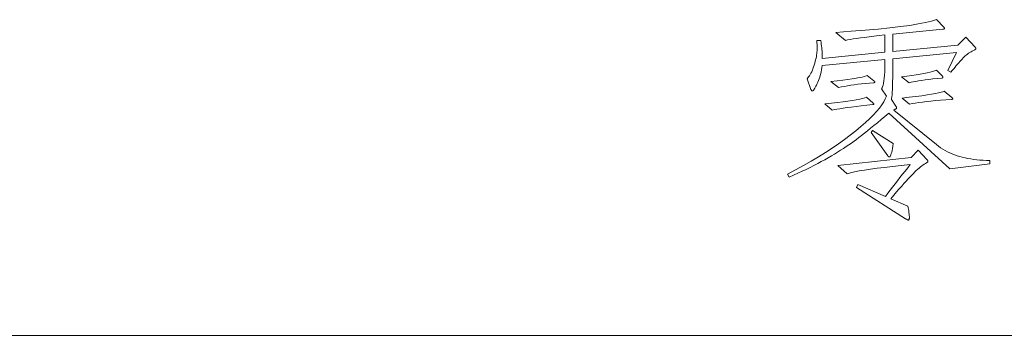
# Model space of a CAD drawing. Extents: x 0 to 1189, y 0 to 841.
# Tile 106 of 129: x 1043 to 1058, y 86 to 91. Entities that reach past the tile are written whole.
import ezdxf

# ---------------------------------------------------------------- set-up
doc = ezdxf.new("R2010")
doc.units = 0

msp = doc.modelspace()

# ---------------------------------------------------------------- linework, layer by layer
at = {"color": 7, "lineweight": 13}
msp.add_line((1169, 86), (989, 86), dxfattribs=at)
for points in [[(1057.833, 88.612), (1057.223, 88.535), (1056.296, 89.385), (1056.235, 89.334), (1056.177, 89.285), (1056.121, 89.238), (1056.068, 89.195), (1056.017, 89.153), (1055.969, 89.114), (1055.924, 89.078), (1055.881, 89.044), (1055.841, 89.013), (1055.804, 88.985), (1055.767, 88.957), (1055.729, 88.929), (1055.689, 88.902), (1055.648, 88.874), (1055.605, 88.846), (1055.562, 88.818), (1055.516, 88.789), (1055.469, 88.761), (1055.421, 88.732), (1055.372, 88.704), (1055.321, 88.675), (1055.267, 88.646), (1055.213, 88.616), (1055.156, 88.587), (1055.097, 88.557), (1055.037, 88.528), (1054.975, 88.498), (1054.911, 88.468), (1054.845, 88.437), (1054.777, 88.407), (1054.752, 88.452), (1054.877, 88.519), (1054.997, 88.586), (1055.113, 88.653), (1055.224, 88.72), (1055.33, 88.786), (1055.431, 88.852), (1055.528, 88.918), (1055.621, 88.984), (1055.708, 89.049), (1055.792, 89.115), (1055.869, 89.179), (1055.939, 89.24), (1056.003, 89.299), (1056.06, 89.356), (1056.11, 89.409), (1056.153, 89.461), (1056.19, 89.51), (1056.219, 89.556), (1056.242, 89.6), (1056.258, 89.642), (1056.182, 89.753), (1056.192, 89.767), (1056.2, 89.787), (1056.208, 89.811), (1056.215, 89.841), (1056.221, 89.876), (1056.225, 89.916), (1056.229, 89.961), (1056.232, 90.012), (1056.233, 90.067), (1056.234, 90.128), (1056.234, 90.2), (1055.28, 90.11), (1055.276, 90.077), (1055.271, 90.046), (1055.266, 90.015), (1055.26, 89.986), (1055.253, 89.958), (1055.245, 89.93), (1055.237, 89.904), (1055.228, 89.879), (1055.218, 89.855), (1055.207, 89.833), (1055.196, 89.812), (1055.186, 89.793), (1055.177, 89.776), (1055.169, 89.762), (1055.161, 89.749), (1055.155, 89.739), (1055.149, 89.732), (1055.144, 89.726), (1055.139, 89.723), (1055.136, 89.722), (1055.133, 89.722), (1055.13, 89.723), (1055.127, 89.724), (1055.124, 89.726), (1055.121, 89.728), (1055.119, 89.73), (1055.117, 89.734), (1055.114, 89.737), (1055.112, 89.741), (1055.11, 89.746), (1055.051, 89.906), (1055.064, 89.92), (1055.076, 89.935), (1055.088, 89.952), (1055.1, 89.971), (1055.111, 89.991), (1055.122, 90.013), (1055.132, 90.036), (1055.142, 90.061), (1055.151, 90.087), (1055.16, 90.115), (1055.168, 90.144), (1055.176, 90.171), (1055.182, 90.197), (1055.188, 90.223), (1055.193, 90.247), (1055.197, 90.271), (1055.2, 90.293), (1055.202, 90.315), (1055.203, 90.335), (1055.203, 90.355), (1055.203, 90.373), (1055.203, 90.391), (1055.203, 90.407), (1055.203, 90.422), (1055.203, 90.436), (1055.202, 90.449), (1055.202, 90.46), (1055.201, 90.471), (1055.201, 90.48), (1055.2, 90.488), (1055.259, 90.488), (1055.264, 90.461), (1055.268, 90.434), (1055.271, 90.407), (1055.275, 90.38), (1055.277, 90.353), (1055.279, 90.326), (1055.281, 90.299), (1055.282, 90.272), (1055.283, 90.245), (1055.283, 90.218), (1056.234, 90.311), (1056.234, 90.575), (1056.148, 90.566), (1056.069, 90.556), (1055.995, 90.547), (1055.926, 90.538), (1055.864, 90.53), (1055.806, 90.522), (1055.755, 90.514), (1055.709, 90.506), (1055.668, 90.499), (1055.634, 90.492), (1055.491, 90.613), (1055.722, 90.63), (1055.935, 90.647), (1056.131, 90.664), (1056.31, 90.683), (1056.471, 90.702), (1056.615, 90.721), (1056.742, 90.742), (1056.851, 90.763), (1056.943, 90.785), (1057.018, 90.808), (1057.132, 90.693), (1057.134, 90.691), (1057.136, 90.689), (1057.138, 90.687), (1057.139, 90.685), (1057.14, 90.683), (1057.141, 90.681), (1057.142, 90.679), (1057.142, 90.678), (1057.143, 90.676), (1057.143, 90.674), (1057.142, 90.672), (1057.142, 90.671), (1057.141, 90.669), (1057.139, 90.668), (1057.137, 90.667), (1057.134, 90.665), (1057.131, 90.664), (1057.127, 90.663), (1057.123, 90.663), (1057.118, 90.662), (1056.355, 90.586), (1056.355, 90.322), (1057.344, 90.419), (1057.465, 90.54), (1057.608, 90.388), (1057.609, 90.386), (1057.611, 90.384), (1057.613, 90.382), (1057.614, 90.379), (1057.615, 90.377), (1057.616, 90.375), (1057.617, 90.373), (1057.618, 90.371), (1057.618, 90.369), (1057.618, 90.367), (1057.618, 90.365), (1057.617, 90.363), (1057.617, 90.361), (1057.616, 90.359), (1057.615, 90.357), (1057.613, 90.356), (1057.611, 90.354), (1057.609, 90.353), (1057.607, 90.351), (1057.604, 90.35), (1057.584, 90.34), (1057.565, 90.33), (1057.546, 90.319), (1057.527, 90.308), (1057.509, 90.296), (1057.491, 90.283), (1057.474, 90.269), (1057.458, 90.255), (1057.441, 90.24), (1057.425, 90.225), (1057.41, 90.208), (1057.393, 90.19), (1057.376, 90.172), (1057.358, 90.151), (1057.34, 90.13), (1057.321, 90.108), (1057.302, 90.084), (1057.282, 90.059), (1057.261, 90.033), (1057.24, 90.006), (1057.195, 90.034), (1057.327, 90.305), (1056.355, 90.211), (1056.355, 90.082), (1056.355, 90.001), (1056.354, 89.927), (1056.353, 89.86), (1056.352, 89.801), (1056.35, 89.748), (1056.348, 89.702), (1056.345, 89.663), (1056.342, 89.632), (1056.338, 89.607), (1056.334, 89.59), (1056.404, 89.489), (1056.406, 89.487), (1056.407, 89.484), (1056.409, 89.481), (1056.41, 89.478), (1056.412, 89.476), (1056.412, 89.473), (1056.413, 89.471), (1056.414, 89.468), (1056.414, 89.466), (1056.414, 89.463), (1056.414, 89.461), (1056.412, 89.458), (1056.41, 89.455), (1056.407, 89.452), (1056.403, 89.449), (1056.398, 89.446), (1056.392, 89.442), (1056.385, 89.438), (1056.378, 89.434), (1056.369, 89.43), (1057.018, 88.906), (1057.05, 88.882), (1057.083, 88.858), (1057.117, 88.836), (1057.151, 88.815), (1057.187, 88.796), (1057.222, 88.779), (1057.259, 88.762), (1057.296, 88.748), (1057.335, 88.734), (1057.373, 88.723), (1057.413, 88.712), (1057.454, 88.702), (1057.497, 88.694), (1057.541, 88.687), (1057.586, 88.68), (1057.633, 88.675), (1057.681, 88.67), (1057.73, 88.667), (1057.781, 88.665), (1057.833, 88.664)], [(1057.111, 89.947), (1057.113, 89.946), (1057.114, 89.944), (1057.115, 89.943), (1057.116, 89.941), (1057.117, 89.94), (1057.117, 89.938), (1057.118, 89.937), (1057.118, 89.935), (1057.118, 89.933), (1057.118, 89.932), (1057.118, 89.93), (1057.118, 89.928), (1057.117, 89.927), (1057.116, 89.925), (1057.115, 89.924), (1057.113, 89.923), (1057.112, 89.922), (1057.109, 89.921), (1057.107, 89.92), (1057.104, 89.919), (1057.033, 89.912), (1056.966, 89.904), (1056.904, 89.897), (1056.846, 89.889), (1056.794, 89.882), (1056.747, 89.875), (1056.704, 89.868), (1056.666, 89.861), (1056.633, 89.854), (1056.605, 89.847), (1056.49, 89.937), (1056.57, 89.947), (1056.644, 89.956), (1056.711, 89.966), (1056.773, 89.976), (1056.829, 89.986), (1056.879, 89.996), (1056.922, 90.006), (1056.96, 90.017), (1056.992, 90.027), (1057.018, 90.037)], [(1056.067, 89.878), (1056.07, 89.876), (1056.072, 89.874), (1056.074, 89.872), (1056.076, 89.87), (1056.078, 89.868), (1056.079, 89.866), (1056.08, 89.864), (1056.081, 89.862), (1056.081, 89.86), (1056.081, 89.859), (1056.081, 89.857), (1056.08, 89.855), (1056.08, 89.854), (1056.078, 89.853), (1056.077, 89.851), (1056.075, 89.85), (1056.073, 89.849), (1056.07, 89.848), (1056.067, 89.847), (1056.064, 89.847), (1056, 89.841), (1055.939, 89.836), (1055.88, 89.83), (1055.823, 89.823), (1055.769, 89.816), (1055.717, 89.809), (1055.667, 89.801), (1055.619, 89.792), (1055.573, 89.783), (1055.53, 89.774), (1055.415, 89.867), (1055.509, 89.878), (1055.595, 89.888), (1055.672, 89.897), (1055.74, 89.907), (1055.799, 89.916), (1055.85, 89.925), (1055.892, 89.933), (1055.926, 89.942), (1055.951, 89.95), (1055.967, 89.958)], [(1057.254, 89.621), (1057.256, 89.619), (1057.259, 89.617), (1057.261, 89.615), (1057.263, 89.613), (1057.264, 89.611), (1057.265, 89.609), (1057.266, 89.607), (1057.267, 89.606), (1057.267, 89.604), (1057.268, 89.602), (1057.267, 89.6), (1057.267, 89.599), (1057.266, 89.598), (1057.265, 89.596), (1057.263, 89.596), (1057.261, 89.595), (1057.259, 89.594), (1057.256, 89.594), (1057.254, 89.593), (1057.25, 89.593), (1057.163, 89.587), (1057.082, 89.58), (1057.005, 89.574), (1056.933, 89.567), (1056.867, 89.56), (1056.806, 89.552), (1056.75, 89.545), (1056.698, 89.537), (1056.653, 89.529), (1056.612, 89.52), (1056.497, 89.614), (1056.607, 89.626), (1056.707, 89.638), (1056.797, 89.65), (1056.876, 89.661), (1056.945, 89.671), (1057.004, 89.682), (1057.052, 89.691), (1057.09, 89.701), (1057.118, 89.71), (1057.136, 89.718)], [(1056.057, 89.538), (1056.059, 89.536), (1056.061, 89.535), (1056.062, 89.534), (1056.063, 89.532), (1056.065, 89.53), (1056.066, 89.529), (1056.066, 89.527), (1056.067, 89.526), (1056.067, 89.524), (1056.067, 89.522), (1056.067, 89.521), (1056.067, 89.519), (1056.066, 89.518), (1056.065, 89.517), (1056.064, 89.516), (1056.062, 89.515), (1056.06, 89.514), (1056.058, 89.514), (1056.056, 89.514), (1056.053, 89.514), (1055.961, 89.504), (1055.875, 89.495), (1055.797, 89.486), (1055.725, 89.477), (1055.66, 89.468), (1055.601, 89.46), (1055.55, 89.452), (1055.505, 89.445), (1055.467, 89.437), (1055.436, 89.43), (1055.321, 89.524), (1055.422, 89.534), (1055.514, 89.545), (1055.599, 89.555), (1055.674, 89.565), (1055.742, 89.575), (1055.801, 89.585), (1055.853, 89.595), (1055.895, 89.605), (1055.93, 89.615), (1055.956, 89.625)], [(1056.362, 88.92), (1056.357, 88.881), (1056.351, 88.847), (1056.345, 88.816), (1056.339, 88.789), (1056.333, 88.767), (1056.328, 88.748), (1056.322, 88.734), (1056.316, 88.724), (1056.309, 88.718), (1056.303, 88.716), (1056.301, 88.716), (1056.299, 88.716), (1056.297, 88.717), (1056.294, 88.718), (1056.292, 88.72), (1056.289, 88.722), (1056.287, 88.724), (1056.284, 88.727), (1056.282, 88.73), (1056.279, 88.733), (1056.029, 89.09), (1056.047, 89.118)], [(1056.876, 88.674), (1056.878, 88.671), (1056.881, 88.669), (1056.883, 88.666), (1056.884, 88.663), (1056.886, 88.661), (1056.887, 88.659), (1056.888, 88.656), (1056.889, 88.654), (1056.889, 88.652), (1056.889, 88.65), (1056.889, 88.648), (1056.889, 88.646), (1056.888, 88.644), (1056.886, 88.641), (1056.884, 88.639), (1056.882, 88.637), (1056.879, 88.635), (1056.876, 88.633), (1056.873, 88.631), (1056.869, 88.629), (1056.851, 88.619), (1056.833, 88.607), (1056.814, 88.594), (1056.795, 88.58), (1056.775, 88.564), (1056.755, 88.547), (1056.734, 88.529), (1056.713, 88.509), (1056.691, 88.488), (1056.669, 88.466), (1056.645, 88.441), (1056.619, 88.414), (1056.591, 88.383), (1056.56, 88.349), (1056.526, 88.312), (1056.491, 88.272), (1056.453, 88.229), (1056.412, 88.183), (1056.369, 88.133), (1056.324, 88.081), (1056.584, 87.966), (1056.589, 87.943), (1056.593, 87.921), (1056.597, 87.9), (1056.6, 87.881), (1056.602, 87.864), (1056.605, 87.848), (1056.606, 87.834), (1056.607, 87.821), (1056.608, 87.81), (1056.608, 87.8), (1056.608, 87.791), (1056.608, 87.784), (1056.607, 87.777), (1056.606, 87.771), (1056.605, 87.766), (1056.604, 87.762), (1056.602, 87.759), (1056.6, 87.757), (1056.597, 87.755), (1056.595, 87.755), (1056.592, 87.755), (1056.588, 87.756), (1056.585, 87.757), (1056.581, 87.758), (1056.576, 87.76), (1056.572, 87.762), (1056.567, 87.765), (1056.561, 87.768), (1056.556, 87.772), (1056.549, 87.776), (1055.804, 88.254), (1055.824, 88.299), (1056.244, 88.116), (1056.28, 88.163), (1056.316, 88.21), (1056.353, 88.258), (1056.39, 88.306), (1056.427, 88.355), (1056.465, 88.404), (1056.504, 88.453), (1056.543, 88.502), (1056.582, 88.551), (1056.622, 88.601), (1056.482, 88.587), (1056.351, 88.572), (1056.23, 88.558), (1056.119, 88.544), (1056.018, 88.53), (1055.927, 88.516), (1055.845, 88.503), (1055.774, 88.489), (1055.713, 88.476), (1055.661, 88.462), (1055.519, 88.584), (1056.633, 88.709), (1056.744, 88.82)]]:
    msp.add_lwpolyline(points, close=True, dxfattribs=at)

doc.saveas('drawing.dxf')
